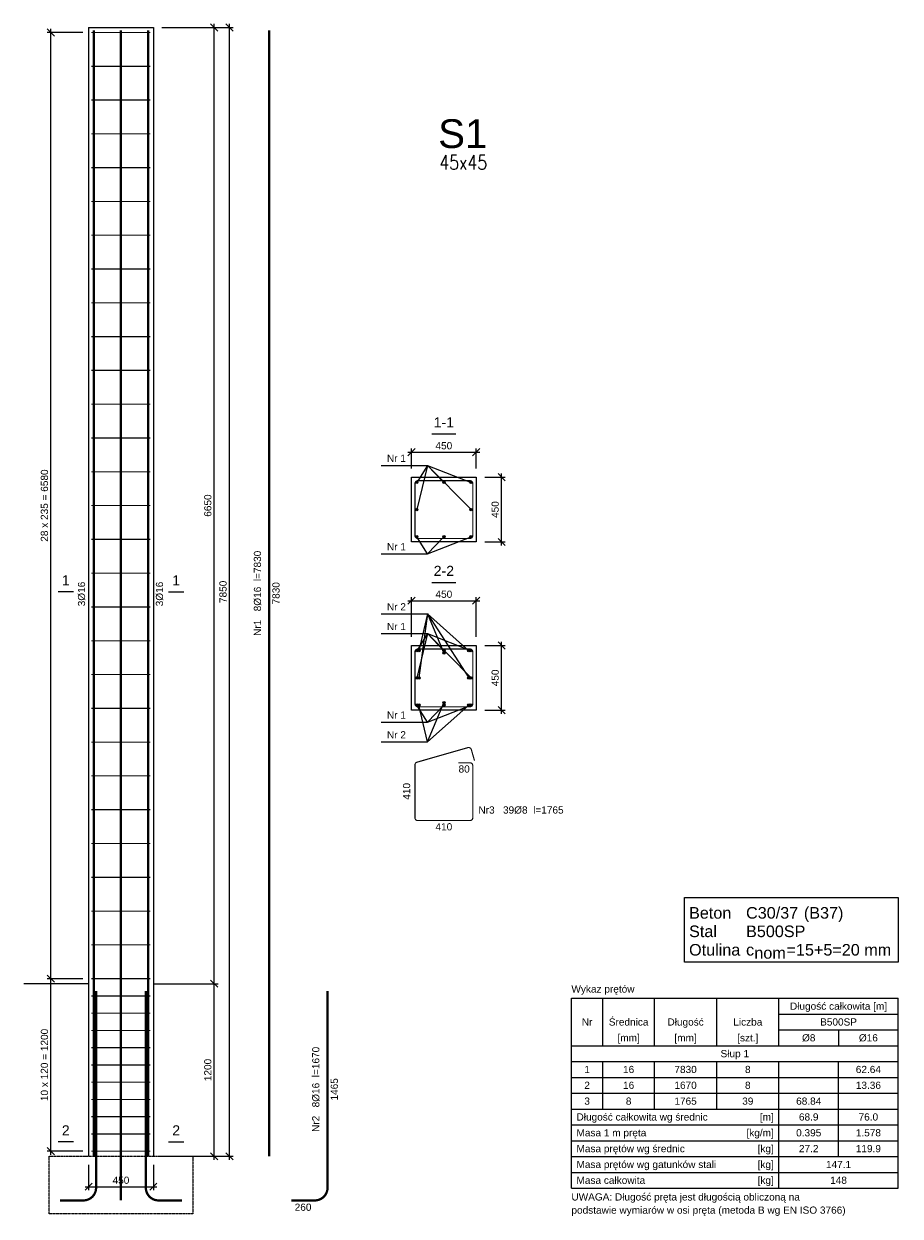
# Model space of a CAD drawing. Header units: millimetres. Extents: x -175722 to -110961, y 52375 to 104640.
# Tile 3 of 146: x -174720 to -168629, y 61959 to 70251. Entities that reach past the tile are written whole.
import ezdxf
from ezdxf.enums import TextEntityAlignment as Align

# ---------------------------------------------------------------- set-up
doc = ezdxf.new("R2010")
doc.units = ezdxf.units.MM
doc.linetypes.add('DASHED', pattern=[0.75, 0.5, -0.25])
for name, color, linetype in [('AS_Balustrady', 53, 'Continuous'), ('SPECBUD_Cienkie', 9, 'Continuous'), ('SPECBUD_Grube', 7, 'Continuous'), ('SPECBUD_Opisy', 6, 'Continuous'), ('SPECBUD_Pręty zbrojeniowe', 1, 'Continuous'), ('SPECBUD_Wymiary', 9, 'Continuous')]:
    doc.layers.add(name, color=color, linetype=linetype)
doc.styles.add('Arial', font='arial.ttf', dxfattribs={"height": 90})
doc.styles.add('e-cad_3', font='simplex.shx', dxfattribs={"width": 0.8})
doc.styles.add('SPECBUD_TXT', font='arial.ttf')
doc.dimstyles.new('SPECBUD_mm_20', dxfattribs={"dimscale": 20, "dimtxt": 2.5, "dimasz": 2.5, "dimexe": 1.25, "dimexo": 3, "dimgap": 1, "dimtad": 1, "dimdec": 0, "dimzin": 0, "dimtxsty": 'SPECBUD_TXT', "dimblk": 'OBLIQUE', "dimblk1": 'OBLIQUE', "dimblk2": 'OBLIQUE', "dimcen": 1, "dimclrt": 7, "dimadec": 0, "dimazin": 0, "dimtfac": 1, "dimtdec": 4, "dimtofl": 0, "dimtmove": 0, "dimatfit": 3, "dimfxl": 0, "dimtolj": 1, "dimtzin": 0, "dimarcsym": 0})

# ---------------------------------------------------------------- blocks, each defined once
blk = doc.blocks.new('_Oblique')
at = {"color": 0, "linetype": 'ByBlock', "lineweight": -2}
blk.add_line((-0.5, -0.5), (0.5, 0.5), dxfattribs=at)
blk = doc.blocks.new('*D449')
at = {"color": 0, "lineweight": -2, "transparency": 16777216}
for p, q in [((995.28, -63.5), (1383.6, -63.5)), ((1358.6, -6738.5), (1358.6, -38.5)), ((995.28, -6713.5), (1383.6, -6713.5)), ((1357.35, -6713.5), (1357.35, -6713.5))]:
    blk.add_line(p, q, dxfattribs=at)
at = {"layer": 'Defpoints', "color": 0, "transparency": 16777216}
for p in [(935.28, -63.5), (935.28, -6713.5)]:
    blk.add_point(p, dxfattribs=at)
at = {"transparency": 16777216, "xscale": 50, "yscale": 50}
for p, rotation in [((1358.6, -63.5), 90), ((1358.6, -6713.5), 270)]:
    blk.add_blockref('_Oblique', p, dxfattribs=dict(at, rotation=rotation))
at = {"color": 7, "transparency": 16777216, "style": 'SPECBUD_TXT'}
blk.add_text('6650', height=50, rotation=90, dxfattribs=at).set_placement((1338.6, -3388.5), align=Align.CENTER)
blk = doc.blocks.new('*D450')
at = {"color": 0, "lineweight": -2, "transparency": 16777216}
for p, q in [((995.28, -6713.5), (1383.6, -6713.5)), ((1358.6, -7938.5), (1358.6, -6688.5)), ((995.28, -7913.5), (1383.6, -7913.5)), ((1357.35, -7913.5), (1357.35, -7913.5))]:
    blk.add_line(p, q, dxfattribs=at)
at = {"layer": 'Defpoints', "color": 0, "transparency": 16777216}
for p in [(935.28, -6713.5), (935.28, -7913.5)]:
    blk.add_point(p, dxfattribs=at)
at = {"transparency": 16777216, "xscale": 50, "yscale": 50}
for p, rotation in [((1358.6, -6713.5), 90), ((1358.6, -7913.5), 270)]:
    blk.add_blockref('_Oblique', p, dxfattribs=dict(at, rotation=rotation))
at = {"color": 7, "transparency": 16777216, "style": 'SPECBUD_TXT'}
blk.add_text('1200', height=50, rotation=90, dxfattribs=at).set_placement((1338.6, -7313.5), align=Align.CENTER)
blk = doc.blocks.new('*D451')
at = {"color": 0, "lineweight": -2, "transparency": 16777216}
for p, q in [((995.28, -63.5), (1489.43, -63.5)), ((1464.43, -7938.5), (1464.43, -38.5)), ((995.28, -7913.5), (1489.43, -7913.5)), ((1463.18, -7913.5), (1463.18, -7913.5))]:
    blk.add_line(p, q, dxfattribs=at)
at = {"layer": 'Defpoints', "color": 0, "transparency": 16777216}
for p in [(935.28, -63.5), (935.28, -7913.5)]:
    blk.add_point(p, dxfattribs=at)
at = {"transparency": 16777216, "xscale": 50, "yscale": 50}
for p, rotation in [((1464.43, -63.5), 90), ((1464.43, -7913.5), 270)]:
    blk.add_blockref('_Oblique', p, dxfattribs=dict(at, rotation=rotation))
at = {"color": 7, "transparency": 16777216, "style": 'SPECBUD_TXT'}
blk.add_text('7850', height=50, rotation=90, dxfattribs=at).set_placement((1444.43, -3988.5), align=Align.CENTER)
blk = doc.blocks.new('*D452')
at = {"color": 0, "lineweight": -2, "transparency": 16777216}
for p, q in [((485.28, -7973.5), (485.28, -8150.16)), ((935.28, -7973.5), (935.28, -8150.16)), ((460.28, -8125.16), (960.28, -8125.16)), ((485.28, -8123.91), (485.28, -8123.91))]:
    blk.add_line(p, q, dxfattribs=at)
at = {"layer": 'Defpoints', "color": 0, "transparency": 16777216}
for p in [(485.28, -7913.5), (935.28, -7913.5)]:
    blk.add_point(p, dxfattribs=at)
at = {"transparency": 16777216, "xscale": 50, "yscale": 50, "rotation": 180}
blk.add_blockref('_Oblique', (485.28, -8125.16), dxfattribs=at)
at = {"transparency": 16777216, "xscale": 50, "yscale": 50}
blk.add_blockref('_Oblique', (935.28, -8125.16), dxfattribs=at)
at = {"color": 7, "transparency": 16777216, "style": 'SPECBUD_TXT'}
blk.add_text('450', height=50, dxfattribs=at).set_placement((710.28, -8105.16), align=Align.CENTER)
blk = doc.blocks.new('*D453')
at = {"color": 0, "lineweight": -2, "transparency": 16777216}
for p, q in [((445.28, -6678.5), (198.03, -6678.5)), ((223.03, -7903.5), (223.03, -6653.5)), ((445.28, -7878.5), (198.03, -7878.5)), ((224.28, -7878.5), (224.28, -7878.5))]:
    blk.add_line(p, q, dxfattribs=at)
at = {"layer": 'Defpoints', "color": 0, "transparency": 16777216}
for p in [(505.28, -6678.5), (505.28, -7878.5)]:
    blk.add_point(p, dxfattribs=at)
at = {"transparency": 16777216, "xscale": 50, "yscale": 50}
for p, rotation in [((223.03, -6678.5), 90), ((223.03, -7878.5), 270)]:
    blk.add_blockref('_Oblique', p, dxfattribs=dict(at, rotation=rotation))
at = {"color": 7, "transparency": 16777216, "style": 'SPECBUD_TXT'}
blk.add_text('10 x 120 = 1200', height=50, rotation=90, dxfattribs=at).set_placement((203.03, -7278.5), align=Align.CENTER)
blk = doc.blocks.new('*D454')
at = {"color": 0, "lineweight": -2, "transparency": 16777216}
for p, q in [((223.03, -6703.5), (223.03, -73.5)), ((445.28, -98.5), (198.03, -98.5)), ((445.28, -6678.5), (198.03, -6678.5)), ((224.28, -6678.5), (224.28, -6678.5))]:
    blk.add_line(p, q, dxfattribs=at)
at = {"layer": 'Defpoints', "color": 0, "transparency": 16777216}
for p in [(505.28, -98.5), (505.28, -6678.5)]:
    blk.add_point(p, dxfattribs=at)
at = {"transparency": 16777216, "xscale": 50, "yscale": 50}
for p, rotation in [((223.03, -98.5), 90), ((223.03, -6678.5), 270)]:
    blk.add_blockref('_Oblique', p, dxfattribs=dict(at, rotation=rotation))
at = {"color": 7, "transparency": 16777216, "style": 'SPECBUD_TXT'}
blk.add_text('28 x 235 = 6580', height=50, rotation=90, dxfattribs=at).set_placement((203.03, -3388.5), align=Align.CENTER)
blk = doc.blocks.new('*D455')
at = {"color": 0, "lineweight": -2, "transparency": 16777216}
for p, q in [((3239.72, -3191.33), (3381.12, -3191.33)), ((3356.12, -3666.33), (3356.12, -3166.33)), ((3239.72, -3641.33), (3381.12, -3641.33)), ((3354.87, -3641.33), (3354.87, -3641.33))]:
    blk.add_line(p, q, dxfattribs=at)
at = {"layer": 'Defpoints', "color": 0, "transparency": 16777216}
for p in [(3179.72, -3191.33), (3179.72, -3641.33)]:
    blk.add_point(p, dxfattribs=at)
at = {"transparency": 16777216, "xscale": 50, "yscale": 50}
for p, rotation in [((3356.12, -3191.33), 90), ((3356.12, -3641.33), 270)]:
    blk.add_blockref('_Oblique', p, dxfattribs=dict(at, rotation=rotation))
at = {"color": 7, "transparency": 16777216, "style": 'SPECBUD_TXT'}
blk.add_text('450', height=50, rotation=90, dxfattribs=at).set_placement((3336.12, -3416.33), align=Align.CENTER)
blk = doc.blocks.new('*D456')
at = {"color": 0, "lineweight": -2, "transparency": 16777216}
for p, q in [((2704.72, -3017.04), (3204.72, -3017.04)), ((2729.72, -3131.33), (2729.72, -2992.04)), ((2729.72, -3018.29), (2729.72, -3018.29)), ((3179.72, -3131.33), (3179.72, -2992.04))]:
    blk.add_line(p, q, dxfattribs=at)
at = {"layer": 'Defpoints', "color": 0, "transparency": 16777216}
for p in [(2729.72, -3191.33), (3179.72, -3191.33)]:
    blk.add_point(p, dxfattribs=at)
at = {"transparency": 16777216, "xscale": 50, "yscale": 50, "rotation": 180}
blk.add_blockref('_Oblique', (2729.72, -3017.04), dxfattribs=at)
at = {"transparency": 16777216, "xscale": 50, "yscale": 50}
blk.add_blockref('_Oblique', (3179.72, -3017.04), dxfattribs=at)
at = {"color": 7, "transparency": 16777216, "style": 'SPECBUD_TXT'}
blk.add_text('450', height=50, dxfattribs=at).set_placement((2954.72, -2997.04), align=Align.CENTER)
blk = doc.blocks.new('*D457')
at = {"color": 0, "lineweight": -2, "transparency": 16777216}
for p, q in [((3239.72, -4361.77), (3381.12, -4361.77)), ((3356.12, -4836.77), (3356.12, -4336.77)), ((3239.72, -4811.77), (3381.12, -4811.77)), ((3354.87, -4811.77), (3354.87, -4811.77))]:
    blk.add_line(p, q, dxfattribs=at)
at = {"layer": 'Defpoints', "color": 0, "transparency": 16777216}
for p in [(3179.72, -4361.77), (3179.72, -4811.77)]:
    blk.add_point(p, dxfattribs=at)
at = {"transparency": 16777216, "xscale": 50, "yscale": 50}
for p, rotation in [((3356.12, -4361.77), 90), ((3356.12, -4811.77), 270)]:
    blk.add_blockref('_Oblique', p, dxfattribs=dict(at, rotation=rotation))
at = {"color": 7, "transparency": 16777216, "style": 'SPECBUD_TXT'}
blk.add_text('450', height=50, rotation=90, dxfattribs=at).set_placement((3336.12, -4586.77), align=Align.CENTER)
blk = doc.blocks.new('*D458')
at = {"color": 0, "lineweight": -2, "transparency": 16777216}
for p, q in [((2704.72, -4049.88), (3204.72, -4049.88)), ((2729.72, -4301.77), (2729.72, -4024.88)), ((2729.72, -4051.13), (2729.72, -4051.13)), ((3179.72, -4301.77), (3179.72, -4024.88))]:
    blk.add_line(p, q, dxfattribs=at)
at = {"layer": 'Defpoints', "color": 0, "transparency": 16777216}
for p in [(2729.72, -4361.77), (3179.72, -4361.77)]:
    blk.add_point(p, dxfattribs=at)
at = {"transparency": 16777216, "xscale": 50, "yscale": 50, "rotation": 180}
blk.add_blockref('_Oblique', (2729.72, -4049.88), dxfattribs=at)
at = {"transparency": 16777216, "xscale": 50, "yscale": 50}
blk.add_blockref('_Oblique', (3179.72, -4049.88), dxfattribs=at)
at = {"color": 7, "transparency": 16777216, "style": 'SPECBUD_TXT'}
blk.add_text('450', height=50, dxfattribs=at).set_placement((2954.72, -4029.88), align=Align.CENTER)
blk = doc.blocks.new('SPECBUD_SOKWITY2_20260225213652')
at = {"layer": 'SPECBUD_Pręty zbrojeniowe', "ltscale": 4}
h = blk.add_hatch(color=256, dxfattribs=at)
edge = h.paths.add_edge_path()
edge.add_arc((2765.72, -3227.33), 8, 0, 360)
h = blk.add_hatch(color=256, dxfattribs=at)
edge = h.paths.add_edge_path()
edge.add_arc((2954.72, -3227.33), 8, 0, 360)
h = blk.add_hatch(color=256, dxfattribs=at)
edge = h.paths.add_edge_path()
edge.add_arc((3143.72, -3227.33), 8, 0, 360)
h = blk.add_hatch(color=256, dxfattribs=at)
edge = h.paths.add_edge_path()
edge.add_arc((2765.72, -3416.33), 8, 0, 360)
h = blk.add_hatch(color=256, dxfattribs=at)
edge = h.paths.add_edge_path()
edge.add_arc((3143.72, -3416.33), 8, 0, 360)
h = blk.add_hatch(color=256, dxfattribs=at)
edge = h.paths.add_edge_path()
edge.add_arc((2765.72, -3605.33), 8, 0, 360)
h = blk.add_hatch(color=256, dxfattribs=at)
edge = h.paths.add_edge_path()
edge.add_arc((2954.72, -3605.33), 8, 0, 360)
h = blk.add_hatch(color=256, dxfattribs=at)
edge = h.paths.add_edge_path()
edge.add_arc((3143.72, -3605.33), 8, 0, 360)
h = blk.add_hatch(color=256, dxfattribs=at)
edge = h.paths.add_edge_path()
edge.add_arc((2765.72, -4397.77), 8, 0, 360)
h = blk.add_hatch(color=256, dxfattribs=at)
edge = h.paths.add_edge_path()
edge.add_arc((2781.72, -4397.77), 8, 0, 360)
h = blk.add_hatch(color=256, dxfattribs=at)
edge = h.paths.add_edge_path()
edge.add_arc((2954.72, -4397.77), 8, 0, 360)
h = blk.add_hatch(color=256, dxfattribs=at)
edge = h.paths.add_edge_path()
edge.add_arc((3127.72, -4397.77), 8, 0, 360)
h = blk.add_hatch(color=256, dxfattribs=at)
edge = h.paths.add_edge_path()
edge.add_arc((3143.72, -4397.77), 8, 0, 360)
h = blk.add_hatch(color=256, dxfattribs=at)
edge = h.paths.add_edge_path()
edge.add_arc((2954.72, -4413.77), 8, 0, 360)
h = blk.add_hatch(color=256, dxfattribs=at)
edge = h.paths.add_edge_path()
edge.add_arc((2765.72, -4586.77), 8, 0, 360)
h = blk.add_hatch(color=256, dxfattribs=at)
edge = h.paths.add_edge_path()
edge.add_arc((2781.72, -4586.77), 8, 0, 360)
h = blk.add_hatch(color=256, dxfattribs=at)
edge = h.paths.add_edge_path()
edge.add_arc((3127.72, -4586.77), 8, 0, 360)
h = blk.add_hatch(color=256, dxfattribs=at)
edge = h.paths.add_edge_path()
edge.add_arc((3143.72, -4586.77), 8, 0, 360)
h = blk.add_hatch(color=256, dxfattribs=at)
edge = h.paths.add_edge_path()
edge.add_arc((2765.72, -4775.77), 8, 0, 360)
h = blk.add_hatch(color=256, dxfattribs=at)
edge = h.paths.add_edge_path()
edge.add_arc((2781.72, -4775.77), 8, 0, 360)
h = blk.add_hatch(color=256, dxfattribs=at)
edge = h.paths.add_edge_path()
edge.add_arc((2954.72, -4759.77), 8, 0, 360)
h = blk.add_hatch(color=256, dxfattribs=at)
edge = h.paths.add_edge_path()
edge.add_arc((2954.72, -4775.77), 8, 0, 360)
h = blk.add_hatch(color=256, dxfattribs=at)
edge = h.paths.add_edge_path()
edge.add_arc((3127.72, -4775.77), 8, 0, 360)
h = blk.add_hatch(color=256, dxfattribs=at)
edge = h.paths.add_edge_path()
edge.add_arc((3143.72, -4775.77), 8, 0, 360)
at = {"layer": 'SPECBUD_Cienkie', "linetype": 'Continuous', "ltscale": 4}
for p, q in [((4059.31, -7144.69), (4059.31, -6814.45)), ((4418.68, -7144.69), (4418.68, -6814.45)), ((4851.06, -7144.69), (4851.06, -6814.45)), ((5283.44, -7144.69), (5283.44, -6814.45)), ((5283.44, -6924.53), (6112.74, -6924.53)), ((5283.44, -7034.61), (6112.74, -7034.61)), ((5698.09, -7034.61), (5698.09, -7144.69)), ((3841.35, -7254.77), (6112.74, -7254.77)), ((4059.31, -7585.01), (4059.31, -7254.77)), ((4418.68, -7585.01), (4418.68, -7254.77)), ((4851.06, -7585.01), (4851.06, -7254.77)), ((5283.44, -8135.41), (5283.44, -7254.77)), ((5698.09, -7915.25), (5698.09, -7254.77)), ((3841.35, -7364.85), (6112.74, -7364.85)), ((3841.35, -7474.93), (6112.74, -7474.93)), ((3841.35, -7695.09), (6112.74, -7695.09)), ((3841.35, -7805.17), (6112.74, -7805.17)), ((3841.35, -7915.25), (6112.74, -7915.25)), ((3841.35, -8025.33), (6112.74, -8025.33))]:
    blk.add_line(p, q, dxfattribs=at)
for points in [[(485.28, -6713.5), (35.28, -6713.5)], [(935.28, -6713.5), (1385.28, -6713.5)]]:
    blk.add_lwpolyline(points, dxfattribs=at)
at = {"layer": 'SPECBUD_Cienkie', "linetype": 'DASHED', "ltscale": 4}
blk.add_lwpolyline([(210.28, -8313.5), (210.28, -7913.5), (460.28, -7913.5), (460.28, -7913.5), (960.28, -7913.5), (960.28, -7913.5), (1210.28, -7913.5), (1210.28, -8313.5), (210.28, -8313.5)], dxfattribs=at)
at = {"layer": 'SPECBUD_Grube', "linetype": 'Continuous', "ltscale": 4}
for p, q in [((3841.35, -6814.45), (6112.74, -6814.45)), ((3841.35, -8135.41), (3841.35, -6814.45)), ((6112.74, -8135.41), (6112.74, -6814.45)), ((3841.35, -7144.69), (6112.74, -7144.69)), ((3841.35, -7585.01), (6112.74, -7585.01)), ((3841.35, -8135.41), (6112.74, -8135.41))]:
    blk.add_line(p, q, dxfattribs=at)
for points in [[(485.28, -63.5), (485.28, -7913.5)], [(485.28, -63.5), (935.28, -63.5)], [(935.28, -63.5), (935.28, -7913.5)], [(2729.72, -3191.33), (2729.72, -3191.33), (3179.72, -3191.33), (3179.72, -3191.33), (3179.72, -3641.33), (3179.72, -3641.33), (2729.72, -3641.33), (2729.72, -3641.33), (2729.72, -3191.33)], [(2729.72, -4361.77), (2729.72, -4361.77), (3179.72, -4361.77), (3179.72, -4361.77), (3179.72, -4811.77), (3179.72, -4811.77), (2729.72, -4811.77), (2729.72, -4811.77), (2729.72, -4361.77)]]:
    blk.add_lwpolyline(points, dxfattribs=at)
blk.add_lwpolyline([(4627.11, -6114.11), (6112.74, -6114.11), (6112.74, -6563.25), (4627.11, -6563.25)], close=True, dxfattribs=at)
at = {"layer": 'SPECBUD_Opisy', "linetype": 'Continuous', "ltscale": 4}
for p, q in [((2871.65, -2890.03), (3037.79, -2890.03)), ((2518.04, -3108.77), (2805.61, -3108.77)), ((2518.04, -3723.89), (2805.61, -3723.89)), ((2871.65, -3922.87), (3037.79, -3922.87)), ((379.45, -3988.5), (273.62, -3988.5)), ((1041.12, -3988.5), (1146.96, -3988.5)), ((2518.04, -4141.61), (2805.61, -4141.61)), ((2518.04, -4279.21), (2805.61, -4279.21)), ((2518.04, -4894.33), (2805.61, -4894.33)), ((2518.04, -5031.93), (2805.61, -5031.93)), ((379.44, -7813.5), (273.6, -7813.5)), ((1041.12, -7813.5), (1146.96, -7813.5))]:
    blk.add_line(p, q, dxfattribs=at)
for points in [[(2805.61, -3108.77), (2840.89, -3108.77), (2765.72, -3227.33)], [(2805.61, -3108.77), (2840.89, -3108.77), (2765.72, -3416.33)], [(2805.61, -3108.77), (2840.89, -3108.77), (3143.72, -3227.33)], [(2805.61, -3108.77), (2840.89, -3108.77), (3143.72, -3416.33)], [(2805.61, -3108.77), (2840.89, -3108.77), (2954.72, -3227.33)], [(2805.61, -3723.89), (2840.89, -3723.89), (2765.72, -3605.33)], [(2805.61, -3723.89), (2840.89, -3723.89), (3143.72, -3605.33)], [(2805.61, -3723.89), (2840.89, -3723.89), (2954.72, -3605.33)], [(2805.61, -4141.61), (2840.89, -4141.61), (2781.72, -4397.77)], [(2805.61, -4141.61), (2840.89, -4141.61), (2781.72, -4586.77)], [(2805.61, -4141.61), (2840.89, -4141.61), (3127.72, -4397.77)], [(2805.61, -4141.61), (2840.89, -4141.61), (3127.72, -4586.77)], [(2805.61, -4141.61), (2840.89, -4141.61), (2954.72, -4413.77)], [(2805.61, -4279.21), (2840.89, -4279.21), (2765.72, -4397.77)], [(2805.61, -4279.21), (2840.89, -4279.21), (2765.72, -4586.77)], [(2805.61, -4279.21), (2840.89, -4279.21), (3143.72, -4397.77)], [(2805.61, -4279.21), (2840.89, -4279.21), (3143.72, -4586.77)], [(2805.61, -4279.21), (2840.89, -4279.21), (2954.72, -4397.77)], [(2805.61, -4894.33), (2840.89, -4894.33), (2765.72, -4775.77)], [(2805.61, -5031.93), (2840.89, -5031.93), (2781.72, -4775.77)], [(2805.61, -5031.93), (2840.89, -5031.93), (2954.72, -4759.77)], [(2805.61, -4894.33), (2840.89, -4894.33), (3143.72, -4775.77)], [(2805.61, -4894.33), (2840.89, -4894.33), (2954.72, -4775.77)], [(2805.61, -5031.93), (2840.89, -5031.93), (3127.72, -4775.77)]]:
    blk.add_lwpolyline(points, dxfattribs=at)
at = {"layer": 'SPECBUD_Pręty zbrojeniowe', "linetype": 'Continuous', "ltscale": 4}
for points, const_width in [([(521.28, -7913.5), (521.28, -7913.5), (521.28, -7913.5), (521.28, -7913.5), (521.28, -7913.5), (521.28, -7913.5), (521.28, -83.5), (521.28, -83.5), (521.28, -83.5), (521.28, -83.5), (521.28, -83.5), (521.28, -83.5)], 16), ([(521.28, -7913.5), (521.28, -7913.5), (521.28, -7913.5), (521.28, -7913.5), (521.28, -7913.5), (521.28, -7913.5), (521.28, -83.5), (521.28, -83.5), (521.28, -83.5), (521.28, -83.5), (521.28, -83.5), (521.28, -83.5)], 16), ([(521.28, -7913.5), (521.28, -7913.5), (521.28, -7913.5), (521.28, -7913.5), (521.28, -7913.5), (521.28, -7913.5), (521.28, -83.5), (521.28, -83.5), (521.28, -83.5), (521.28, -83.5), (521.28, -83.5), (521.28, -83.5)], 16), ([(710.28, -7913.5), (710.28, -7913.5), (710.28, -7913.5), (710.28, -7913.5), (710.28, -7913.5), (710.28, -7913.5), (710.28, -83.5), (710.28, -83.5), (710.28, -83.5), (710.28, -83.5), (710.28, -83.5), (710.28, -83.5)], 16), ([(710.28, -7913.5), (710.28, -7913.5), (710.28, -7913.5), (710.28, -7913.5), (710.28, -7913.5), (710.28, -7913.5), (710.28, -83.5), (710.28, -83.5), (710.28, -83.5), (710.28, -83.5), (710.28, -83.5), (710.28, -83.5)], 16), ([(899.28, -7913.5), (899.28, -7913.5), (899.28, -7913.5), (899.28, -7913.5), (899.28, -7913.5), (899.28, -7913.5), (899.28, -83.5), (899.28, -83.5), (899.28, -83.5), (899.28, -83.5), (899.28, -83.5), (899.28, -83.5)], 16), ([(899.28, -7913.5), (899.28, -7913.5), (899.28, -7913.5), (899.28, -7913.5), (899.28, -7913.5), (899.28, -7913.5), (899.28, -83.5), (899.28, -83.5), (899.28, -83.5), (899.28, -83.5), (899.28, -83.5), (899.28, -83.5)], 16), ([(899.28, -7913.5), (899.28, -7913.5), (899.28, -7913.5), (899.28, -7913.5), (899.28, -7913.5), (899.28, -7913.5), (899.28, -83.5), (899.28, -83.5), (899.28, -83.5), (899.28, -83.5), (899.28, -83.5), (899.28, -83.5)], 16), ([(1740.56, -7913.5), (1740.56, -7913.5), (1740.56, -7913.5), (1740.56, -7913.5), (1740.56, -7913.5), (1740.56, -7913.5), (1740.56, -83.5), (1740.56, -83.5), (1740.56, -83.5), (1740.56, -83.5), (1740.56, -83.5), (1740.56, -83.5)], 16), ([(915.28, -98.5), (505.28, -98.5)], 8), ([(915.28, -333.5), (505.28, -333.5)], 8), ([(915.28, -568.5), (505.28, -568.5)], 8), ([(915.28, -803.5), (505.28, -803.5)], 8), ([(915.28, -1038.5), (505.28, -1038.5)], 8), ([(915.28, -1273.5), (505.28, -1273.5)], 8), ([(915.28, -1508.5), (505.28, -1508.5)], 8), ([(915.28, -1743.5), (505.28, -1743.5)], 8), ([(915.28, -1978.5), (505.28, -1978.5)], 8), ([(915.28, -2213.5), (505.28, -2213.5)], 8), ([(915.28, -2448.5), (505.28, -2448.5)], 8), ([(915.28, -2683.5), (505.28, -2683.5)], 8), ([(915.28, -2918.5), (505.28, -2918.5)], 8), ([(915.28, -3153.5), (505.28, -3153.5)], 8), ([(915.28, -3388.5), (505.28, -3388.5)], 8), ([(915.28, -3623.5), (505.28, -3623.5)], 8), ([(915.28, -3858.5), (505.28, -3858.5)], 8), ([(915.28, -4093.5), (505.28, -4093.5)], 8), ([(915.28, -4328.5), (505.28, -4328.5)], 8), ([(915.28, -4563.5), (505.28, -4563.5)], 8), ([(915.28, -4798.5), (505.28, -4798.5)], 8), ([(915.28, -5033.5), (505.28, -5033.5)], 8), ([(915.28, -5268.5), (505.28, -5268.5)], 8), ([(915.28, -5503.5), (505.28, -5503.5)], 8), ([(915.28, -5738.5), (505.28, -5738.5)], 8), ([(915.28, -5973.5), (505.28, -5973.5)], 8), ([(915.28, -6208.5), (505.28, -6208.5)], 8), ([(915.28, -6443.5), (505.28, -6443.5)], 8), ([(915.28, -6678.5), (505.28, -6678.5)], 8), ([(915.28, -6798.5), (505.28, -6798.5)], 8), ([(710.28, -8220.5), (710.28, -8220.5), (710.28, -8220.5), (710.28, -8220.5), (710.28, -8220.5), (710.28, -8220.5), (710.28, -8220.5), (710.28, -8213.8), (710.28, -8194.73), (710.28, -8166.18), (710.28, -8132.5), (710.28, -6763.74), (710.28, -6763.74), (710.28, -6763.74), (710.28, -6763.74), (710.28, -6763.74), (710.28, -6763.74)], 16), ([(710.28, -8220.5), (710.28, -8220.5), (710.28, -8220.5), (710.28, -8220.5), (710.28, -8220.5), (710.28, -8220.5), (710.28, -8220.5), (710.28, -8213.8), (710.28, -8194.73), (710.28, -8166.18), (710.28, -8132.5), (710.28, -6763.74), (710.28, -6763.74), (710.28, -6763.74), (710.28, -6763.74), (710.28, -6763.74), (710.28, -6763.74)], 16), ([(915.28, -6918.5), (505.28, -6918.5)], 8), ([(915.28, -7038.5), (505.28, -7038.5)], 8), ([(915.28, -7158.5), (505.28, -7158.5)], 8), ([(915.28, -7278.5), (505.28, -7278.5)], 8), ([(915.28, -7398.5), (505.28, -7398.5)], 8), ([(915.28, -7518.5), (505.28, -7518.5)], 8), ([(915.28, -7638.5), (505.28, -7638.5)], 8), ([(915.28, -7758.5), (505.28, -7758.5)], 8), ([(915.28, -7878.5), (505.28, -7878.5)], 8)]:
    blk.add_lwpolyline(points, dxfattribs=dict(at, const_width=const_width))
for points, const_width in [([(3055.72, -3215.33), (3135.72, -3215.33, -0.4142136), (3155.72, -3235.33), (3155.72, -3597.33, -0.4142136), (3135.72, -3617.33), (2773.72, -3617.33, -0.4142136), (2753.72, -3597.33), (2753.72, -3235.33, -0.4142136), (2773.72, -3215.33), (3135.72, -3215.33, -0.4142136), (3155.72, -3235.33), (3155.72, -3315.33)], 8), ([(3055.72, -4385.77), (3135.72, -4385.77, -0.4142136), (3155.72, -4405.77), (3155.72, -4767.77, -0.4142136), (3135.72, -4787.77), (2773.72, -4787.77, -0.4142136), (2753.72, -4767.77), (2753.72, -4405.77, -0.4142136), (2773.72, -4385.77), (3135.72, -4385.77, -0.4142136), (3155.72, -4405.77), (3155.72, -4485.77)], 8), ([(3055.72, -5177.15), (3135.72, -5177.15, -0.4142136), (3155.72, -5197.15), (3155.72, -5559.15, -0.4142136), (3135.72, -5579.15), (2773.72, -5579.15, -0.4142136), (2753.72, -5559.15), (2753.72, -5192.23, -0.3345938), (2768.21, -5173), (3120.92, -5071.86, -0.4142177), (3145.66, -5085.57), (3167.71, -5162.47)], 8), ([(285.4, -8220.5), (285.4, -8220.5), (285.4, -8220.5), (285.4, -8220.5), (285.4, -8220.5), (285.4, -8220.5), (449.28, -8220.5, 0.4142136), (537.28, -8132.5), (537.28, -6763.74), (537.28, -6763.74), (537.28, -6763.74), (537.28, -6763.74), (537.28, -6763.74), (537.28, -6763.74)], 16), ([(285.4, -8220.5), (285.4, -8220.5), (285.4, -8220.5), (285.4, -8220.5), (285.4, -8220.5), (285.4, -8220.5), (449.28, -8220.5, 0.4142136), (537.28, -8132.5), (537.28, -6763.74), (537.28, -6763.74), (537.28, -6763.74), (537.28, -6763.74), (537.28, -6763.74), (537.28, -6763.74)], 16), ([(285.4, -8220.5), (285.4, -8220.5), (285.4, -8220.5), (285.4, -8220.5), (285.4, -8220.5), (285.4, -8220.5), (449.28, -8220.5, 0.4142136), (537.28, -8132.5), (537.28, -6763.74), (537.28, -6763.74), (537.28, -6763.74), (537.28, -6763.74), (537.28, -6763.74), (537.28, -6763.74)], 16), ([(1135.16, -8220.5), (1135.16, -8220.5), (1135.16, -8220.5), (1135.16, -8220.5), (1135.16, -8220.5), (1135.16, -8220.5), (971.28, -8220.5, -0.4142136), (883.28, -8132.5), (883.28, -6763.74), (883.28, -6763.74), (883.28, -6763.74), (883.28, -6763.74), (883.28, -6763.74), (883.28, -6763.74)], 16), ([(1135.16, -8220.5), (1135.16, -8220.5), (1135.16, -8220.5), (1135.16, -8220.5), (1135.16, -8220.5), (1135.16, -8220.5), (971.28, -8220.5, -0.4142136), (883.28, -8132.5), (883.28, -6763.74), (883.28, -6763.74), (883.28, -6763.74), (883.28, -6763.74), (883.28, -6763.74), (883.28, -6763.74)], 16), ([(1135.16, -8220.5), (1135.16, -8220.5), (1135.16, -8220.5), (1135.16, -8220.5), (1135.16, -8220.5), (1135.16, -8220.5), (971.28, -8220.5, -0.4142136), (883.28, -8132.5), (883.28, -6763.74), (883.28, -6763.74), (883.28, -6763.74), (883.28, -6763.74), (883.28, -6763.74), (883.28, -6763.74)], 16), ([(1894.15, -8220.5), (1894.15, -8220.5), (1894.15, -8220.5), (1894.15, -8220.5), (1894.15, -8220.5), (1894.15, -8220.5), (2058.03, -8220.5, 0.4142136), (2146.03, -8132.5), (2146.03, -6763.74), (2146.03, -6763.74), (2146.03, -6763.74), (2146.03, -6763.74), (2146.03, -6763.74), (2146.03, -6763.74)], 16)]:
    blk.add_lwpolyline(points, format="xyb", dxfattribs=dict(at, const_width=const_width))
for centre in [(2765.72, -3227.33), (2954.72, -3227.33), (3143.72, -3227.33), (2765.72, -3416.33), (3143.72, -3416.33), (2765.72, -3605.33), (2954.72, -3605.33), (3143.72, -3605.33), (2765.72, -4397.77), (2781.72, -4397.77), (2954.72, -4397.77), (3127.72, -4397.77), (3143.72, -4397.77), (2954.72, -4413.77), (2765.72, -4586.77), (2781.72, -4586.77), (3127.72, -4586.77), (3143.72, -4586.77), (2765.72, -4775.77), (2781.72, -4775.77), (2954.72, -4759.77), (2954.72, -4775.77), (3127.72, -4775.77), (3143.72, -4775.77)]:
    blk.add_circle(centre, 8, dxfattribs=at)
at = {"layer": 'SPECBUD_Opisy', "color": 7, "ltscale": 4, "style": 'SPECBUD_TXT'}
for s, p in [('1-1', (2954.72, -2865.67)), ('2-2', (2954.72, -3898.51)), ('1', (326.54, -3964.14)), ('1', (1094.04, -3964.14)), ('2', (326.52, -7789.14)), ('2', (1094.04, -7789.14))]:
    blk.add_text(s, height=70, dxfattribs=at).set_placement(p, align=Align.BOTTOM_CENTER)
for s, p in [('Nr 1', (2559.12, -3034.44)), ('Nr 1', (2559.12, -3649.56)), ('Nr 2', (2559.12, -4067.28)), ('Nr 1', (2559.12, -4204.88)), ('Nr 1', (2559.12, -4820)), ('Nr 2', (2559.12, -4957.6)), ('Nr3   39Ø8  l=1765', (3195, -5480.36)), ('UWAGA: Długość pręta jest długością obliczoną na ', (3841.35, -8171.16)), ('podstawie wymiarów w osi pręta (metoda B wg EN ISO 3766)', (3841.35, -8262.89))]:
    blk.add_text(s, height=50, dxfattribs=at).set_placement(p, align=Align.TOP_LEFT)
for s, p in [('Nr1   8Ø16  l=7830', (1633.77, -3998.5)), ('7830', (1762.67, -3998.5)), ('Nr2   8Ø16  l=1670', (2039.24, -7448.12)), ('1465', (2168.14, -7448.12))]:
    blk.add_text(s, height=50, rotation=90, dxfattribs=at).set_placement(p, align=Align.TOP_CENTER)
for p in [(410.95, -4088.94), (952.68, -4088.94)]:
    blk.add_text('3Ø16', height=50, rotation=90, dxfattribs=at).set_placement(p, align=Align.TOP_LEFT)
for s, p in [('80', (3095.72, -5195.26)), ('410', (2954.72, -5597.26)), ('260', (1976.09, -8242.61))]:
    blk.add_text(s, height=50, dxfattribs=at).set_placement(p, align=Align.TOP_CENTER)
blk.add_text('410', height=50, rotation=90, dxfattribs=at).set_placement((2735.61, -5375.68), align=Align.BOTTOM_CENTER)
at = {"layer": 'SPECBUD_Opisy', "color": 7, "ltscale": 0.2, "style": 'SPECBUD_TXT'}
for s, height, p in [('Beton', 80.465, (4659.05, -6261)), ('C30/37', 80.465, (5055.21, -6261)), (' (B37)', 80.465, (5425.89, -6261)), ('Stal', 80.465, (4659.05, -6389.42)), ('B500SP', 80.465, (5055.21, -6389.42)), ('Otulina', 80.465, (4659.05, -6517.84)), ('c', 80.47, (5055.21, -6517.84)), ('=15+5=20 mm', 80.465, (5336.32, -6517.84)), ('nom', 80.465, (5112.7, -6539.24))]:
    blk.add_text(s, height=height, dxfattribs=at).set_placement(p)
at = {"layer": 'SPECBUD_Opisy', "color": 7, "ltscale": 4, "style": 'SPECBUD_TXT'}
for s, p in [('Wykaz prętów', (3841.35, -6750.23)), ('Długość całkowita wg średnic', (3876.63, -7640.04)), ('Masa 1 m pręta', (3876.63, -7750.12)), ('Masa prętów wg średnic', (3876.63, -7860.2)), ('Masa prętów wg gatunków stali', (3876.63, -7970.28)), ('Masa całkowita', (3876.63, -8080.36))]:
    blk.add_text(s, height=50, dxfattribs=at).set_placement(p, align=Align.MIDDLE_LEFT)
for s, p in [('Długość całkowita [m]', (5698.09, -6869.48)), ('Nr', (3950.33, -6979.56)), ('Średnica', (4238.99, -6979.56)), ('Długość', (4634.87, -6979.56)), ('Liczba', (5067.25, -6979.56)), ('B500SP', (5698.09, -6979.56)), ('[mm]', (4238.99, -7089.64)), ('[mm]', (4634.87, -7089.64)), ('[szt.]', (5067.25, -7089.64)), ('Ø8', (5490.76, -7089.64)), ('Ø16', (5905.41, -7089.64)), ('Słup 1', (4977.04, -7199.72)), ('1', (3950.33, -7309.8)), ('16', (4238.99, -7309.8)), ('7830', (4634.87, -7309.8)), ('8', (5067.25, -7309.8)), ('62.64', (5905.41, -7309.8)), ('2', (3950.33, -7419.88)), ('16', (4238.99, -7419.88)), ('1670', (4634.87, -7419.88)), ('8', (5067.25, -7419.88)), ('13.36', (5905.41, -7419.88)), ('3', (3950.33, -7529.96)), ('8', (4238.99, -7529.96)), ('1765', (4634.87, -7529.96)), ('39', (5067.25, -7529.96)), ('68.84', (5490.76, -7529.96)), ('68.9', (5490.76, -7640.04)), ('76.0', (5905.41, -7640.04)), ('0.395', (5490.76, -7750.12)), ('1.578', (5905.41, -7750.12)), ('27.2', (5490.76, -7860.2)), ('119.9', (5905.41, -7860.2)), ('147.1', (5698.09, -7970.28)), ('148', (5698.09, -8080.36))]:
    blk.add_text(s, height=50, dxfattribs=at).set_placement(p, align=Align.MIDDLE_CENTER)
for s, p in [('[m]', (5248.16, -7640.04)), ('[kg/m]', (5248.16, -7750.12)), ('[kg]', (5248.16, -7860.2)), ('[kg]', (5248.16, -7970.28)), ('[kg]', (5248.16, -8080.36))]:
    blk.add_text(s, height=50, dxfattribs=at).set_placement(p, align=Align.MIDDLE_RIGHT)
at = {"layer": 'SPECBUD_Wymiary', "ltscale": 4}
for base, p1, p2, text, picture, middle in [((223.03, -98.5), (505.28, -6678.5), (505.28, -98.5), '28 x 235 = 6580', '*D454', (223.03, -3388.5)), ((223.03, -6678.5), (505.28, -7878.5), (505.28, -6678.5), '10 x 120 = 1200', '*D453', (223.03, -7278.5))]:
    dim = blk.add_linear_dim(base=base, p1=p1, p2=p2, angle=90, text=text, dimstyle='SPECBUD_mm_20', override={"dimblk1": 'Oblique', "dimblk2": 'Oblique', "dimsah": 1}, dxfattribs=at)
    dim.commit()
    dim.dimension.update_dxf_attribs({"geometry": picture, "text_midpoint": middle})
for base, p1, p2, picture, middle in [((1358.6, -63.5), (935.28, -6713.5), (935.28, -63.5), '*D449', (1358.6, -3388.5)), ((1464.43, -63.5), (935.28, -7913.5), (935.28, -63.5), '*D451', (1464.43, -3988.5)), ((3356.12, -3191.33), (3179.72, -3641.33), (3179.72, -3191.33), '*D455', (3356.12, -3416.33)), ((3356.12, -4361.77), (3179.72, -4811.77), (3179.72, -4361.77), '*D457', (3356.12, -4586.77)), ((1358.6, -6713.5), (935.28, -7913.5), (935.28, -6713.5), '*D450', (1358.6, -7313.5))]:
    dim = blk.add_linear_dim(base=base, p1=p1, p2=p2, angle=90, dimstyle='SPECBUD_mm_20', override={"dimblk1": 'Oblique', "dimblk2": 'Oblique', "dimsah": 1}, dxfattribs=at)
    dim.commit()
    dim.dimension.update_dxf_attribs({"geometry": picture, "text_midpoint": middle})
for base, p1, p2, picture, middle in [((3179.72, -3017.04), (2729.72, -3191.33), (3179.72, -3191.33), '*D456', (2954.72, -3017.04)), ((3179.72, -4049.88), (2729.72, -4361.77), (3179.72, -4361.77), '*D458', (2954.72, -4049.88)), ((935.28, -8125.16), (485.28, -7913.5), (935.28, -7913.5), '*D452', (710.28, -8125.16))]:
    dim = blk.add_linear_dim(base=base, p1=p1, p2=p2, dimstyle='SPECBUD_mm_20', override={"dimblk1": 'Oblique', "dimblk2": 'Oblique', "dimsah": 1}, dxfattribs=at)
    dim.commit()
    dim.dimension.update_dxf_attribs({"geometry": picture, "text_midpoint": middle})

msp = doc.modelspace()

# ---------------------------------------------------------------- block references
msp.add_blockref('SPECBUD_SOKWITY2_20260225213652', (-174754.98311, 70289.24564))

# ---------------------------------------------------------------- texts
at = {"layer": 'AS_Balustrady', "linetype": 'Continuous', "ltscale": 0.25, "style": 'Arial'}
msp.add_text('S1', height=200, dxfattribs=at).set_placement((-171839.60775, 69387.19733))
at = {"layer": 'AS_Balustrady', "linetype": 'Continuous', "ltscale": 0.25, "style": 'e-cad_3', "width": 0.8}
msp.add_text('45x45', height=100, dxfattribs=at).set_placement((-171831.80782, 69237.19733))

doc.saveas('drawing.dxf')
